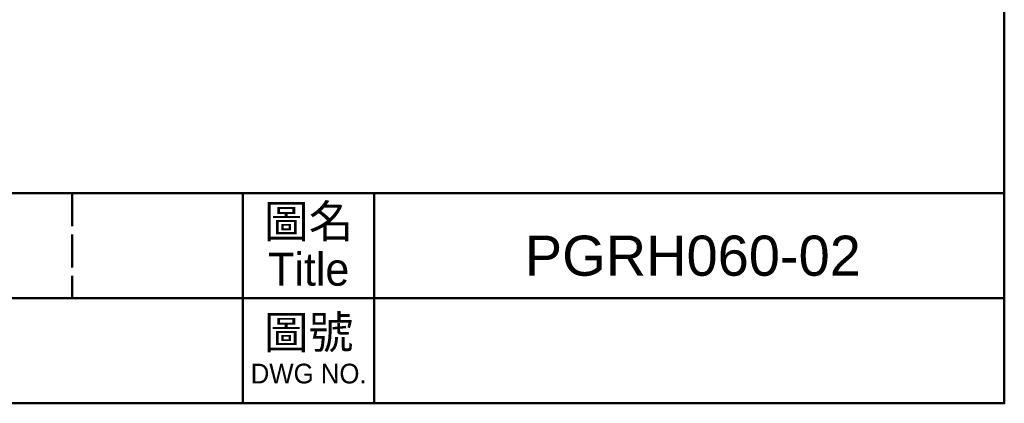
# Model space of a CAD drawing. Header units: millimetres. Extents: x 2723 to 3304, y 721 to 1129.
# Tile 5 of 8: x 3151 to 3304, y 721 to 780. Entities that reach past the tile are written whole.
import ezdxf

# ---------------------------------------------------------------- set-up
doc = ezdxf.new("R2010")
doc.units = ezdxf.units.MM
doc.linetypes.add('DASHED', pattern=[0.2068, 0.1655, -0.0413])
doc.layers.add('圖框', color=7, linetype='Continuous', lineweight=50)
doc.styles.add('預設-ISO', font='arial.ttf')

# ---------------------------------------------------------------- blocks, each defined once
blk = doc.blocks.new('標題欄框 下標註')
at = {"layer": '圖框', "linetype": 'DASHED', "ltscale": 15.230104}
blk.add_line((216.283, 89.91), (216.283, 81.91), dxfattribs=at)
at = {"layer": '圖框'}
for p, q in [((229.283, 89.91), (229.283, 73.91)), ((239.283, 89.91), (239.283, 73.91)), ((162.283, 81.91), (287.283, 81.91))]:
    blk.add_line(p, q, dxfattribs=at)
for points in [[(2.283, 89.91), (287.283, 89.91), (287.283, 273.91), (2.283, 273.91)], [(287.283, 89.91), (2.283, 89.91), (2.283, 73.91), (287.283, 73.91)]]:
    blk.add_lwpolyline(points, close=True, dxfattribs=at)
at = {"layer": '圖框', "color": 7, "attachment_point": 5, "line_spacing_factor": 0.875, "style": '預設-ISO'}
for s, insert, char_height, width in [('\\f新細明體|b0|i0;\\H2.5000;圖名\\PTitle', (234.302, 85.921), 2.5, 10.09163), ('\\f新細明體|b0|i0;\\H2.5000;圖號\\P\\f新細明體|b0|i0;\\H1.5000;DWG NO.', (234.297, 77.986), 3.5, 9.97321)]:
    blk.add_mtext(s, dxfattribs=dict(at, insert=insert, char_height=char_height, width=width))

msp = doc.modelspace()

# ---------------------------------------------------------------- block references
at = {"layer": '圖框', "xscale": 2.038486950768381, "yscale": 2.038486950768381, "zscale": 2.038486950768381}
msp.add_blockref('標題欄框 下標註', (2718.554, 570.181), dxfattribs=at)

# ---------------------------------------------------------------- texts
at = {"layer": '圖框', "insert": (3255.817, 743.709), "char_height": 6.22286, "width": 91.55285, "attachment_point": 5, "style": '預設-ISO'}
msp.add_mtext('PGRH060-02{\\H1.311x; }', dxfattribs=at)

doc.saveas('drawing.dxf')
